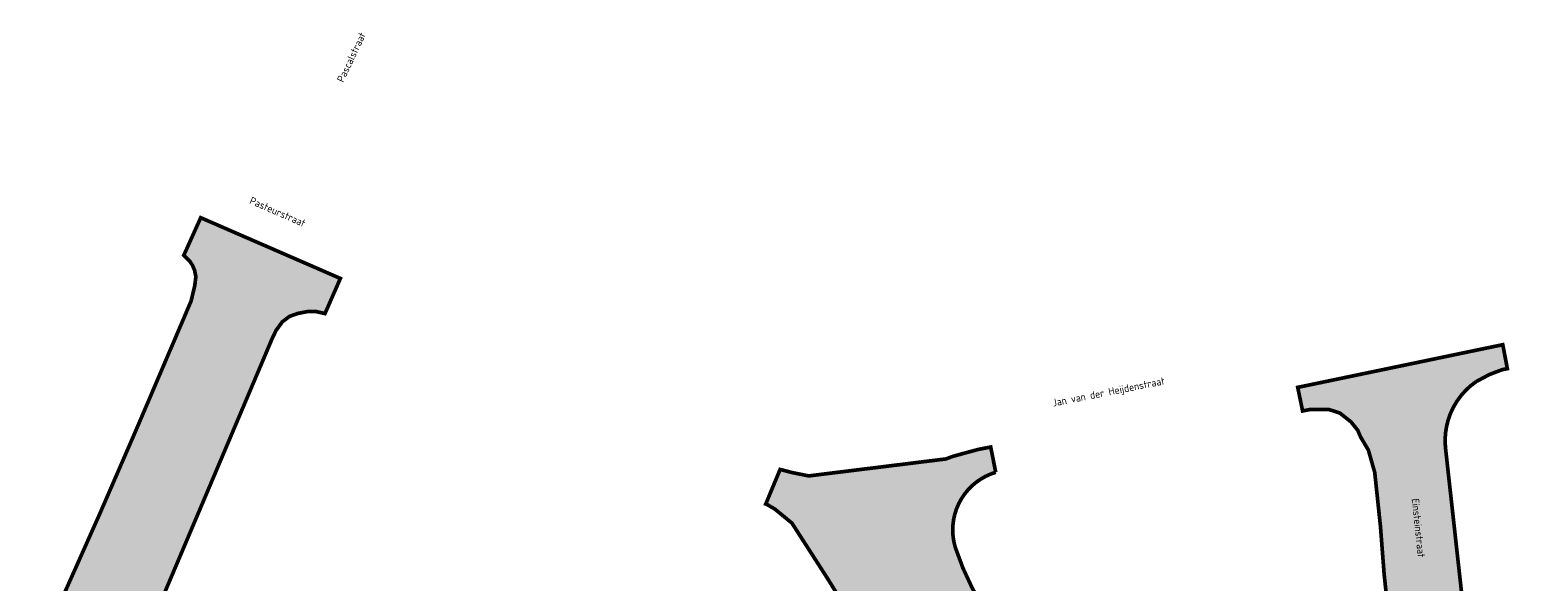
# Model space of a CAD drawing. Header units: metres. Extents: x 154159 to 155375, y 460880 to 461395.
# Tile 8 of 10: x 154377 to 154582, y 461189 to 461263. Entities that reach past the tile are written whole.
import ezdxf

# ---------------------------------------------------------------- set-up
doc = ezdxf.new("R2010")
doc.units = ezdxf.units.M
doc.header["$MEASUREMENT"] = 0
doc.layers.add('B-WE-OG-BEBOUWING_STRAATNAAM-T35', color=10, linetype='Continuous', lineweight=18)
doc.layers.add('N-WE-KG-SYSTEEMGRENS-A', color=253, linetype='Continuous', lineweight=50)
doc.layers.add('N-WE-KG-SYSTEEMGRENS-G', color=7, linetype='Continuous', lineweight=50, true_color=0xeb00b0)
doc.styles.add('NLCS-ISO-M100-T25', font='NLCS-ISO.ttf')

msp = doc.modelspace()

# ---------------------------------------------------------------- hatches: boundary and pattern name
at = {"layer": 'N-WE-KG-SYSTEEMGRENS-A'}
h = msp.add_hatch(color=256, dxfattribs=at)
h.dxf.hatch_style = 1
h.paths.add_polyline_path([(154622.58, 461159.35), (154574.57, 461153.84), (154574.01, 461157.87), (154571.37, 461185.26), (154568.98, 461206.77, -0.271178), (154573.14, 461215.69), (154574.91, 461216.64), (154576.67, 461217.31), (154577.38, 461217.45), (154576.76, 461220.7), (154573.81, 461220.09), (154548.95, 461214.91), (154549.61, 461211.71), (154550.74, 461211.93), (154553.24, 461211.89), (154554.66, 461211.43), (154556.17, 461210.23), (154557.08, 461209.1), (154557.47, 461208.19), (154558.53, 461206.4), (154559.39, 461203.39), (154560.17, 461196.04), (154560.67, 461189.55), (154564.41, 461154.31), (154566.96, 461129.57), (154567.56, 461123.44), (154568.91, 461109.67), (154558.02, 461102.76), (154537.22, 461136.04), (154536.28, 461137.42), (154521.77, 461160.97), (154518.04, 461167.22), (154513.06, 461175.26), (154508.94, 461181.65), (154508.21, 461182.66), (154507.61, 461182.88), (154506.28, 461185.08, -0.061036), (154502.5, 461193.23, -0.414874), (154507.99, 461203.39), (154507.31, 461206.82), (154505.62, 461206.49), (154503.95, 461206.04), (154502.17, 461205.55), (154501.23, 461205.2), (154482.63, 461202.9), (154480.34, 461203.36), (154478.75, 461203.78), (154476.8, 461199.09), (154476.92, 461199.05), (154478.01, 461198.42), (154480.35, 461196.5), (154485.24, 461188.89), (154499.32, 461166.07), (154511.39, 461146.54), (154518.13, 461136.24), (154530.88, 461115.52, -0.221252), (154531.07, 461109.74, -0.05532), (154530.31, 461108.41, -0.354652), (154522.26, 461106.62), (154521.46, 461106.87), (154500.87, 461116.55), (154500.08, 461116.88), (154484.71, 461124.24), (154463.86, 461134.21), (154420.17, 461154.9), (154397.64, 461165.72), (154395.45, 461166.68), (154392.25, 461168.62, -0.282488), (154390.18, 461175.01), (154409.82, 461221.44), (154410.39, 461222.64), (154411.25, 461223.82), (154412.21, 461224.54), (154413.33, 461224.94), (154414.61, 461225.19), (154415.81, 461225.2), (154417.02, 461224.92), (154419.11, 461229.69), (154400.17, 461237.93), (154397.87, 461232.82), (154398.67, 461232.05), (154399.06, 461231.46), (154399.34, 461230.78), (154399.51, 461229.95), (154399.36, 461228.7), (154398.87, 461226.64), (154397.64, 461223.75), (154391.34, 461208.98), (154386.46, 461197.72), (154382.33, 461188.44), (154379.85, 461182.94), (154378.2, 461179.24, 0.379901), (154386.3, 461157.64), (154394.65, 461153.65), (154413.1, 461144.87), (154437.52, 461133.29), (154440.64, 461131.73), (154452.18, 461125.98), (154453.79, 461125.17, -0.042685), (154456.01, 461123.6, -0.198046), (154457.71, 461119.67, -0.064607), (154456.9, 461115.26), (154436.99, 461062.01), (154438.85, 461055.15), (154441.6, 461056.09, -0.234201), (154445.92, 461055.51), (154446.68, 461054.77, 0.036008), (154449.32, 461052.29), (154450.75, 461051.2), (154451.31, 461050.88), (154452.81, 461050.21), (154502.16, 461028.55), (154505.58, 461027.08), (154536.55, 461013.56, 0.136693), (154534.32, 461015.61), (154546.72, 461010.3), (154550.63, 461008.54), (154562.03, 461003.72), (154566.39, 461002.09), (154573.88, 461000.02, 0.059524), (154593.6, 460998.08, 0.005404), (154609.25, 460997.73, -0.017743), (154619.49, 460997.25), (154619.79, 460997.23), (154619.92, 460996.21), (154621.34, 460996.12, 0.036223), (154633.01, 460996.28, 0.123157), (154643.86, 460999.99), (154672.52, 461016.22, -0.506453), (154675.13, 461015.41), (154675.23, 461015.05), (154675.77, 461014.05), (154684.7, 461011.44), (154687.61, 461023.01), (154695.57, 461044.83), (154698.05, 461082.62), (154693.22, 461112.02), (154693.13, 461128.73), (154694.87, 461159.93), (154704.69, 461196.02), (154706.71, 461209.21), (154710.74, 461236.54), (154726.19, 461235.52), (154746.49, 461236.79), (154757.35, 461247.1), (154739.06, 461255.44), (154735.86, 461259.89), (154731.86, 461257.28), (154725.97, 461253.77), (154725.21, 461253.38), (154722.55, 461252.07), (154723.47, 461250.19, -0.057377), (154711.77, 461245.94), (154710.81, 461245.56), (154711.18, 461246.36), (154712.68, 461248.44), (154714.76, 461250.02), (154691.66, 461243.89), (154692.35, 461240.42), (154693.92, 461240.64), (154695.35, 461240.23), (154697.36, 461238.94), (154698.23, 461237.47), (154698.43, 461234.9), (154697.61, 461210.08), (154696.76, 461204.56), (154695.1, 461198.16), (154692.08, 461187.7), (154688.32, 461185.86), (154679.54, 461182.27), (154671.08, 461178.64), (154655.3, 461172), (154629.25, 461160.73), (154627.49, 461160.06)])
h.paths.add_polyline_path([(154673.48, 461176.86), (154691.22, 461184.34), (154689.47, 461178.92), (154685.66, 461165.94), (154684.71, 461160.82), (154684.11, 461155.63), (154683.96, 461152.53), (154683.37, 461142.6), (154672.88, 461137.96), (154649.26, 461126.79), (154634.99, 461160.35), (154640.79, 461162.83), (154643.52, 461164), (154656.34, 461169.5), (154658.54, 461170.45), (154671.27, 461175.91)], flags=16)
h.paths.add_polyline_path([(154622.13, 461117.91), (154578.75, 461113.77), (154574.77, 461151.63), (154585.59, 461152.84), (154588.17, 461153.13), (154603.57, 461154.87), (154605.97, 461155.14), (154626.69, 461157.49), (154629.34, 461158.15), (154632.56, 461159.39), (154645.85, 461129.22)], flags=16)
h.paths.add_polyline_path([(154671.24, 461134.63), (154683.29, 461140.3), (154681.82, 461101.73), (154648.02, 461084.15), (154632.25, 461116.28), (154639.58, 461119.69), (154641.75, 461120.72), (154654.23, 461126.62), (154656.55, 461127.57), (154656.49, 461127.69), (154669.06, 461133.61)], flags=16)
h.paths.add_polyline_path([(154619.55, 461073.71), (154582.98, 461074.43), (154582.98, 461074.44), (154582.94, 461074.83), (154579.15, 461111.16), (154589.89, 461112.29), (154592.58, 461112.57), (154607.79, 461114.17), (154610.48, 461114.46), (154629.9, 461116.35), (154644.28, 461086.23)], flags=16)
h.paths.add_polyline_path([(154666.59, 461091.52), (154681.64, 461099.46), (154681.63, 461099.45), (154681.19, 461093.32), (154680.24, 461077.69), (154679.32, 461060.38), (154673.46, 461057.22), (154643.87, 461039.82), (154627.64, 461071), (154635.1, 461074.92), (154637.31, 461076.09), (154649.6, 461082.57), (154652.08, 461083.88), (154664.38, 461090.36)], flags=16)
h.paths.add_polyline_path([(154581.8, 461034.06), (154583.01, 461071.71), (154624.95, 461070.96), (154639.8, 461042.55), (154636.27, 461040.34), (154623.36, 461033.14)], flags=16)
h.paths.add_polyline_path([(154581.07, 461012.91), (154581.72, 461031.78), (154581.72, 461031.78), (154590.21, 461031.53), (154593.01, 461031.45), (154606.74, 461031.03), (154609.54, 461030.96), (154620.9, 461030.63), (154634.9, 461005.61), (154632.72, 461004.93), (154609.69, 461005.68), (154590.02, 461006.13, -0.057093), (154587.05, 461006.53, -0.293931)], flags=16)
h.paths.add_polyline_path([(154664.11, 461049.79), (154679.14, 461058.46), (154679.14, 461058.46), (154678.58, 461052.87), (154677.45, 461031.77), (154677.06, 461030.37), (154676.25, 461028.88), (154675.01, 461027.84), (154637.14, 461006.3), (154625.4, 461027.44), (154633.41, 461032.07), (154635.53, 461033.29), (154647.66, 461040.29), (154649.78, 461041.51), (154662.03, 461048.59)], flags=16)
h.paths.add_polyline_path([(154453.45, 461066.54), (154470.34, 461110.77, -0.386861), (154478.76, 461113.42), (154566.54, 461072.27, -0.30569), (154571.79, 461063.55), (154569.73, 461022.7, -0.372916), (154561.32, 461014.42), (154558.96, 461014.5), (154556.96, 461015.03), (154535.62, 461024.37), (154517.4, 461032.31), (154486.28, 461045.97), (154472.02, 461052.21), (154468.53, 461053.74), (154460, 461057.05), (154457.45, 461058.29), (154455.13, 461059.93, -0.315878)], flags=16)

# ---------------------------------------------------------------- linework, layer by layer
at = {"layer": 'N-WE-KG-SYSTEEMGRENS-G', "const_width": 0.5, "flags": 128}
for points in [[(154379.85, 461182.94), (154382.33, 461188.44), (154386.46, 461197.72), (154391.34, 461208.98), (154397.64, 461223.75), (154398.87, 461226.64), (154399.36, 461228.7), (154399.51, 461229.95), (154399.34, 461230.78), (154399.06, 461231.46), (154398.67, 461232.05), (154397.87, 461232.82), (154400.17, 461237.93), (154419.11, 461229.69), (154417.02, 461224.92), (154415.81, 461225.2), (154414.61, 461225.19), (154413.33, 461224.94), (154412.21, 461224.54), (154411.25, 461223.82), (154410.39, 461222.64), (154409.82, 461221.44), (154390.18, 461175.01, 0.282488)], [(154564.41, 461154.31), (154560.67, 461189.55), (154560.17, 461196.04), (154559.39, 461203.39), (154558.53, 461206.4), (154557.47, 461208.19), (154557.08, 461209.1), (154556.17, 461210.23), (154554.66, 461211.43), (154553.24, 461211.89), (154550.74, 461211.93), (154549.61, 461211.71), (154548.95, 461214.91), (154573.81, 461220.09), (154576.76, 461220.7), (154577.38, 461217.45), (154576.67, 461217.31), (154574.91, 461216.64), (154573.14, 461215.69, 0.271178), (154568.98, 461206.77), (154571.37, 461185.26)], [(154499.32, 461166.07), (154485.24, 461188.89), (154480.35, 461196.5), (154478.01, 461198.42), (154476.92, 461199.05), (154476.8, 461199.09), (154478.75, 461203.78), (154480.34, 461203.36), (154482.63, 461202.9), (154501.23, 461205.2), (154502.17, 461205.55), (154503.95, 461206.04), (154505.62, 461206.49), (154507.31, 461206.82), (154507.99, 461203.39, 0.414874), (154502.5, 461193.23, 0.061036), (154506.28, 461185.08)]]:
    msp.add_lwpolyline(points, format="xyb", dxfattribs=at)

# ---------------------------------------------------------------- texts
at = {"layer": 'B-WE-OG-BEBOUWING_STRAATNAAM-T35', "char_height": 1, "attachment_point": 5, "style": 'NLCS-ISO-M100-T25'}
for s, insert, rotation in [('Pascalstraat', (154420.6, 461259.7), 64.8), ('Pasteurstraat', (154410.6, 461238.73), 336.4), ('Jan van der Heijdenstraat', (154523.32, 461214.16), 11.3), ('Einsteinstraat', (154565.32, 461195.84), 276.1)]:
    msp.add_mtext(s, dxfattribs=dict(at, insert=insert, rotation=rotation))

doc.saveas('drawing.dxf')
